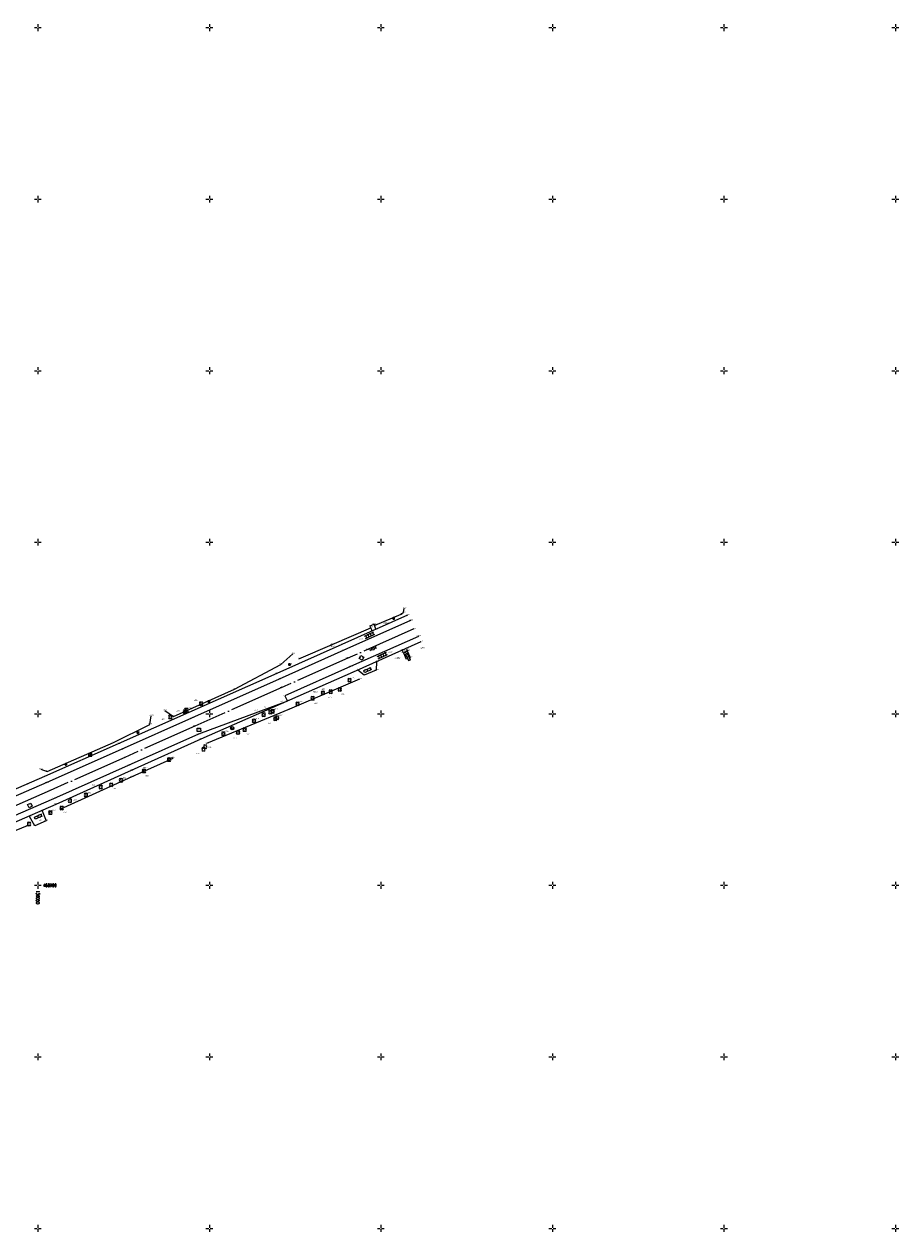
# Model space of a CAD drawing. Header units: metres. Extents: x 132947 to 136301, y 465956 to 467151.
# Tile 28 of 28: x 136046 to 136301, y 466799 to 467151. Entities that reach past the tile are written whole.
import ezdxf
from ezdxf.enums import TextEntityAlignment as Align

# ---------------------------------------------------------------- set-up
doc = ezdxf.new("R2010")
doc.units = ezdxf.units.M
doc.linetypes.add('ASWEG', pattern=[18, 16, -1, 0, -1])
doc.layers.get('0').update_dxf_attribs({"color": 8})
for name, color, linetype, lineweight in [('B-WE-GR-BOOM-T18', 253, 'Continuous', 18), ('B-WE-GR-GRAS-T18', 253, 'Continuous', 18), ('B-WE-GW-HOOGTE-T18', 253, 'Continuous', 18), ('B-WE-IE-TERREINAFSCHEIDING_NATUURLIJK_HAAG-G', 60, 'IE-TERREINAFSCHEIDING-NATUURLIJK-HAAG', 18), ('B-WE-KL-ET_LS_OV_LICHTMAST-S', 190, 'Continuous', 25), ('Q03_Asweg', 8, 'ASWEG', 18), ('Q26_Boom', 8, 'Continuous', 18), ('Q28_Rioolput_gem', 8, 'Continuous', 18), ('Q30_Verkeersbord', 8, 'Continuous', 18), ('Q3315_Schakelkast', 8, 'Continuous', 18), ('S01_Asfalt', 8, 'Continuous', 18), ('S02_Klinkers', 8, 'Continuous', 18), ('S03_Tegels', 8, 'Continuous', 18), ('S100_Ruitkruis', 8, 'Continuous', 18), ('S60_Zand_grind', 8, 'Continuous', 18), ('V011_Kant_asfalt', 8, 'Continuous', 18), ('V02_Kant_klinkers', 8, 'Continuous', 18), ('V03_Kant_tegels', 8, 'Continuous', 18), ('V05_Kant_grindpuin', 8, 'Continuous', 18), ('W01_Kant_sloot', 8, 'Continuous', 18)]:
    doc.layers.add(name, color=color, linetype=linetype, lineweight=lineweight)
doc.styles.add('NLCS-ISO-M200-T18_CURSIEF', font='NLCS-ISO.ttf', dxfattribs={"oblique": 15, "height": 0.36})
doc.styles.add('Romans', font='romans.shx', dxfattribs={"width": 0.7, "height": 0.9})
doc.styles.get("Standard").update_dxf_attribs({"font": 'romand.shx'})
doc.linetypes.add('IE-TERREINAFSCHEIDING-NATUURLIJK-HAAG', pattern='A,7,-1.5,[67,NLCS.SHX,S=0.75,R=45,X=0,Y=0],-1.5', length=10)

# ---------------------------------------------------------------- blocks, each defined once
blk = doc.blocks.new('boom')
for centre, start, end in [((-0.499999, 0.499999), 0, 270), ((-0.499999, -0.499999), 90, 0), ((0.499999, 0.499999), 270, 180), ((0.499999, -0.499999), 180, 90)]:
    blk.add_arc(centre, 0.499999, start, end)
blk = doc.blocks.new('rioolput')
for points in [[(-1, -1), (-1, 1)], [(-1, 1), (1, 1)], [(1, 1), (1, -1)], [(1, -1), (-1, -1)]]:
    blk.add_lwpolyline(points)
blk = doc.blocks.new('aandbord')
blk.add_lwpolyline([(0.707, 0.707), (0, -1), (-0.707, 0.707)])
blk.add_circle((0, 0), 1)
blk = doc.blocks.new('klinkers2')
for p, q in [((0.01, 1.15), (0.31, 1.15)), ((0.31, -2.3), (0.31, 2.3)), ((0.31, 2.1), (1.51, 2.1)), ((0.31, 0), (1.51, 0)), ((1.51, -2.3), (1.51, 2.3)), ((1.51, 1.05), (1.81, 1.05)), ((0.01, -1.15), (0.31, -1.15)), ((0.31, -2.1), (1.51, -2.1)), ((1.51, -1.05), (1.81, -1.05))]:
    blk.add_line(p, q)
blk = doc.blocks.new('ZANDGR2')
for points in [[(0.28, 1.8), (0.08, 1.8)], [(1.09, 1.1), (0.89, 1.1)], [(0.43, -0.34), (0.23, -0.34)], [(0.54, -2.02), (0.34, -2.02)], [(1.14, -1.04), (0.94, -1.04)]]:
    blk.add_lwpolyline(points)
blk = doc.blocks.new('asfalt2')
for p, q in [((1.18, 2.05), (0, 0)), ((1.18, -2.05), (0, 0)), ((1.4, 0), (0.21, -2.05)), ((1.4, 0), (0.22, 2.05))]:
    blk.add_line(p, q)
blk = doc.blocks.new('TEGELS2')
for points in [[(2, 2.25), (0, 2.25)], [(0, 0.75), (2, 0.75)], [(0.25, 3), (0.25, -3)], [(1.75, 3), (1.75, -3)], [(0, -0.75), (2, -0.75)], [(0, -2.25), (2, -2.25)]]:
    blk.add_lwpolyline(points)
blk = doc.blocks.new('schakelkst')
for points in [[(1, 0.75), (-1, 0.75)], [(-1, 0.75), (-1, -0.75)], [(1, -0.75), (1, 0.75)], [(-1, -0.75), (1, -0.75)]]:
    blk.add_lwpolyline(points)
at = {"width": 0.666667}
blk.add_text('S', height=1, dxfattribs=at).set_placement((-0.302789, -0.426035))
blk = doc.blocks.new('ruitkruis')
for p, q in [((-2, 0), (-0.4, 0)), ((0, 2), (0, 0.4)), ((0.4, 0), (2, 0)), ((0, -0.4), (0, -2))]:
    blk.add_line(p, q)
blk = doc.blocks.new('SKL-ET_OV_LICHTMAST-SO')
at = {"color": 0, "linetype": 'ByBlock', "lineweight": 18}
for points in [[(-1.2, 0), (-2, 0)], [(-1.4, 1.4), (-0.9, 0.9)], [(0, 2), (0, 1.2)], [(0.9, 0.9), (1.4, 1.4)], [(2, 0), (1.2, 0)], [(-1.4, -1.4), (-0.9, -0.9)], [(0, -1.2), (0, -2)], [(0.9, -0.9), (1.4, -1.4)]]:
    blk.add_lwpolyline(points, dxfattribs=at)
blk.add_circle((0, 0), 1, dxfattribs=at)

msp = doc.modelspace()

# ---------------------------------------------------------------- linework, layer by layer
at = {"layer": 'B-WE-IE-TERREINAFSCHEIDING_NATUURLIJK_HAAG-G'}
for points in [[(136148.35, 466975.81), (136155.92, 466979.02), (136156.58, 466979.59), (136156.74, 466980.66)], [(136126.09, 466966.02), (136135.75, 466970.15), (136147.09, 466975.09)]]:
    msp.add_lwpolyline(points, dxfattribs=at)
at = {"layer": 'Q03_Asweg'}
msp.add_polyline3d([(136159.63, 466974.76, 0.04), (136140.32, 466966.17, 0.05), (136121.09, 466957.62, 0.04), (136095.71, 466946.39, 0.03), (136075.31, 466937.28, 0.01), (136053.63, 466927.65, 0.01), (136027.77, 466916.4, -0.01)], dxfattribs=at)
at = {"layer": 'S60_Zand_grind'}
msp.add_polyline3d([(136157.76, 466978.74, -0.1), (136138.59, 466970.21, -0.1), (136119.63, 466961.77, -0.08), (136093.97, 466950.34, -0.07), (136073.43, 466941.23, -0.13), (136051.93, 466931.75, -0.11), (136026.16, 466920.57, -0.14)], dxfattribs=at)
at = {"layer": 'V011_Kant_asfalt'}
for points in [[(136158.6, 466977.16, -0.02), (136139.21, 466968.51, -0.04), (136120.35, 466960.07, -0.01), (136094.8, 466948.73, -0.05), (136074.29, 466939.57, -0.05), (136052.61, 466929.94, -0.05), (136026.83, 466918.84, -0.08)], [(136160.93, 466972.57, -0.02), (136141.12, 466963.75, 0), (136121.96, 466955.24, 0), (136122.8, 466953.72, -0.07), (136096.83, 466944.02, -0.03), (136076.35, 466934.92, -0.02), (136054.56, 466925.22, -0.04), (136028.54, 466913.97, -0.04)]]:
    msp.add_polyline3d(points, dxfattribs=at)
at = {"layer": 'V02_Kant_klinkers'}
for points in [[(136148.53, 466974.64, -0.09), (136148.02, 466976.07, -0.17), (136146.82, 466975.52, -0.16), (136147.41, 466974.2, -0.09)], [(136157.42, 466968.96, -0.13), (136157.72, 466968.3, -0.16), (136156.59, 466967.8, -0.15), (136156.23, 466968.5, -0.12)], [(136148.73, 466965.11, -0.1), (136148.66, 466962.67, -0.21), (136145.16, 466961.21, -0.31), (136143.24, 466962.74, -0.1)], [(136051.22, 466921.67, -0.13), (136052.37, 466918.76, -0.31), (136049.16, 466917.31, -0.37), (136047.55, 466920.05, -0.12)]]:
    msp.add_polyline3d(points, dxfattribs=at)
at = {"layer": 'V03_Kant_tegels'}
msp.add_polyline3d([(136161.68, 466970.95, -0.11), (136141.93, 466962.12, -0.11), (136097.54, 466942.56, -0.1), (136077.22, 466933.46, -0.13), (136055.25, 466923.6, -0.16), (136029.27, 466912.32, -0.15)], dxfattribs=at)
at = {"layer": 'V05_Kant_grindpuin'}
msp.add_polyline3d([(136158.63, 466966.33, -0.18), (136157.77, 466968.29, -0.16), (136156.56, 466967.73, -0.16), (136157.32, 466965.92, -0.21)], dxfattribs=at)
at = {"layer": 'W01_Kant_sloot'}
for points in [[(136086.97, 466950.94, -0.23), (136089.56, 466949.24, -0.21), (136107.28, 466957.17, -0.29), (136120.85, 466964.4, -0.25), (136124.31, 466967.47, -0.66)], [(136143.79, 466960.1, -0.45), (136123.37, 466951.35, -0.41), (136099.18, 466941.31, -0.4)], [(136050.84, 466933.81, -0.46), (136052.68, 466933.17, -0.22), (136072.04, 466941.64, -0.26), (136082.63, 466946.92, -0.28), (136083.01, 466949.36, -0.23)], [(136089.31, 466937, -0.25), (136077.44, 466931.58, -0.32), (136056.37, 466922.12, -0.41)], [(136046.83, 466917.35, -0.46), (136029.97, 466910.45, -0.35), (136012.72, 466902.96, -0.22), (135999.95, 466896.97, -0.48)]]:
    msp.add_polyline3d(points, dxfattribs=at)

# ---------------------------------------------------------------- block references
at = {"layer": 'B-WE-KL-ET_LS_OV_LICHTMAST-S', "xscale": 0.2, "yscale": 0.2, "zscale": 0.2}
for p in [(136153.64, 466977.82, -0.11), (136123.39, 466964.33, -0.18), (136099.78, 466953.59, -0.22), (136079.17, 466944.5, -0.1), (136058.11, 466935.26, -0.12)]:
    msp.add_blockref('SKL-ET_OV_LICHTMAST-SO', p, dxfattribs=at)
at = {"layer": 'Q26_Boom', "xscale": 0.5, "yscale": 0.5, "zscale": 0.5}
for p in [(136140.85, 466959.79, -0.18), (136133.09, 466956.1, -0.2), (136135.39, 466956.44, -0.19), (136138.01, 466957.08, -0.29), (136097.58, 466952.91, -0.23), (136125.72, 466952.9, -0.12), (136130.11, 466954.52, -0.24), (136088.62, 466949.08, -0.07), (136092.87, 466950.6, -0.12), (136093.28, 466951.07, -0.17), (136115.82, 466949.73, 0.16), (136117.77, 466950.52, 0.1), (136118.47, 466950.69, 0.05), (136119.77, 466948.84, -0.55), (136110.28, 466945.4, -0.79), (136113.01, 466947.94, -0.21), (136119.21, 466948.55, -0.55), (136104.07, 466944.18, -0.07), (136108.35, 466944.54, -0.64), (136098.29, 466939.67, -0.48), (136098.77, 466940.41, -0.38), (136088.25, 466936.64, -0.11), (136080.93, 466933.35, -0.1), (136068.33, 466928.66, -0.03), (136071.37, 466929.28, -0.12), (136074.22, 466930.6, -0.17), (136059.34, 466924.65, -0.05), (136064.01, 466926.32, -0.14), (136053.63, 466921.21, -0.12), (136056.97, 466922.52, -0.37), (136047.45, 466917.87, -0.32)]:
    msp.add_blockref('boom', p, dxfattribs=at)
at = {"layer": 'Q28_Rioolput_gem'}
for p, xscale, yscale, zscale, rotation in [((136144.39, 466966.28, 0.04), 0.5, 0.5, 0.5, 241.363572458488), ((136096.94, 466945.31, 0.02), 0.5, 0.5, 0.5, 2.719460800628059), ((136047.68, 466923.29, 0), 0.4999999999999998, 0.4999999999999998, 0.4999999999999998, 24.0940654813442)]:
    msp.add_blockref('rioolput', p, dxfattribs=dict(at, xscale=xscale, yscale=yscale, zscale=zscale, rotation=rotation))
at = {"layer": 'Q30_Verkeersbord', "xscale": 0.5, "yscale": 0.5, "zscale": 0.5}
msp.add_blockref('aandbord', (136106.66, 466945.78, -0.12), dxfattribs=at)
at = {"layer": 'Q3315_Schakelkast', "xscale": 0.5, "yscale": 0.5, "zscale": 0.5}
msp.add_blockref('schakelkst', (136065.23, 466938.04, -0.19), dxfattribs=at)
at = {"layer": 'S01_Asfalt', "xscale": 0.4999999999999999, "yscale": 0.4999999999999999, "zscale": 0.4999999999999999, "rotation": 113.968954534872}
msp.add_blockref('asfalt2', (136147.82, 466968.63, 0.05), dxfattribs=at)
at = {"layer": 'S02_Klinkers'}
for p, xscale, yscale, zscale, rotation in [((136157.49, 466966.4, -0.14), 0.5, 0.5, 0.5, 24.54787234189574), ((136146.29, 466962.27, -0.12), 0.4999999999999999, 0.4999999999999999, 0.4999999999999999, 113.968954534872), ((136050.28, 466919.57, -0.24), 0.5, 0.5, 0.5, 114.094275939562)]:
    msp.add_blockref('klinkers2', p, dxfattribs=dict(at, xscale=xscale, yscale=yscale, zscale=zscale, rotation=rotation))
at = {"layer": 'S03_Tegels', "rotation": 113.968954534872}
for p, xscale, yscale, zscale in [((136146.92, 466972.44, -0.05), 0.4999999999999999, 0.4999999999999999, 0.4999999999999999), ((136150.61, 466966.55, -0.05), 0.4999999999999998, 0.4999999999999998, 0.4999999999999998)]:
    msp.add_blockref('TEGELS2', p, dxfattribs=dict(at, xscale=xscale, yscale=yscale, zscale=zscale))
at = {"layer": 'S100_Ruitkruis', "xscale": 0.5, "yscale": 0.5, "zscale": 0.5}
for p in [(136050, 467150), (136100, 467150), (136150, 467150), (136200, 467150), (136250, 467150), (136300, 467150), (136050, 467100), (136100, 467100), (136150, 467100), (136200, 467100), (136250, 467100), (136300, 467100), (136050, 467050), (136100, 467050), (136150, 467050), (136200, 467050), (136250, 467050), (136300, 467050), (136050, 467000), (136100, 467000), (136150, 467000), (136200, 467000), (136250, 467000), (136300, 467000), (136050, 466950), (136100, 466950), (136150, 466950), (136200, 466950), (136250, 466950), (136300, 466950), (136050, 466900), (136100, 466900), (136150, 466900), (136200, 466900), (136250, 466900), (136300, 466900), (136050, 466850), (136100, 466850), (136150, 466850), (136200, 466850), (136250, 466850), (136300, 466850), (136050, 466800), (136100, 466800), (136150, 466800), (136200, 466800), (136250, 466800), (136300, 466800)]:
    msp.add_blockref('ruitkruis', p, dxfattribs=at)
at = {"layer": 'S60_Zand_grind', "xscale": 0.4999999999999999, "yscale": 0.4999999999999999, "zscale": 0.4999999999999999, "rotation": 29.1149800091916}
msp.add_blockref('ZANDGR2', (136157.69, 466966.86, -0.19), dxfattribs=at)

# ---------------------------------------------------------------- texts
at = {"layer": 'B-WE-GR-BOOM-T18', "style": 'NLCS-ISO-M200-T18_CURSIEF', "oblique": 15}
for s, p in [('Ø30', (136141.35, 466960.29, -0.18)), ('Ø25', (136132.75, 466956.94, -0.2)), ('Ø25', (136095.65, 466953.74, -0.23)), ('Ø30', (136126.22, 466953.4, -0.12)), ('Ø30', (136130.53, 466952.89, -0.24)), ('Ø20', (136134.62, 466954.58, -0.19)), ('Ø20', (136138.44, 466955.52, -0.29)), ('Ø25', (136090.34, 466950.6, -0.12)), ('Ø20', (136093.78, 466951.57, -0.17)), ('Ø45', (136113.11, 466950.8, 0.16)), ('Ø25', (136115.83, 466951.76, 0.1)), ('Ø25', (136118.97, 466951.19, 0.05)), ('Ø25', (136120.27, 466949.34, -0.55)), ('Ø80', (136086.12, 466948.19, -0.07)), ('Ø20', (136113.51, 466948.44, -0.21)), ('Ø20', (136117.06, 466947, -0.55)), ('Ø30', (136104.57, 466944.68, -0.07)), ('Ø25', (136107.02, 466942.82, -0.64)), ('Ø20', (136110.78, 466943.88, -0.79)), ('Ø30', (136096.14, 466938.25, -0.48)), ('Ø30', (136099.6, 466940.02, -0.38)), ('Ø35', (136088.75, 466937.14, -0.11)), ('Ø35', (136081.35, 466931.8, -0.1)), ('Ø35', (136065.76, 466929.16, -0.03)), ('Ø20', (136071.87, 466928.04, -0.12)), ('Ø20', (136074.72, 466931.1, -0.17)), ('Ø25', (136060.31, 466924.66, -0.05)), ('Ø20', (136064.51, 466926.82, -0.14)), ('Ø30', (136054.13, 466921.71, -0.12)), ('Ø30', (136057.47, 466921.13, -0.37))]:
    msp.add_text(s, height=0.36, dxfattribs=at).set_placement(p)
at = {"layer": 'B-WE-GR-GRAS-T18', "style": 'NLCS-ISO-M200-T18_CURSIEF', "oblique": 15}
for p in [(136151.19, 466976.28, -0.13), (136135.41, 466969.6, -0.17), (136161.73, 466969.11, -0.13), (136154.54, 466966.07, -0.18), (136130.48, 466956.29, -0.13), (136080.9, 466934.17, -0.1)]:
    msp.add_text('gras', height=0.36, dxfattribs=at).set_placement(p)
at = {"layer": 'B-WE-GW-HOOGTE-T18', "style": 'NLCS-ISO-M200-T18_CURSIEF', "oblique": 15}
for s, p in [('-0.22', (136156.74, 466980.66)), ('-0.11', (136153.64, 466977.82)), ('-0.10', (136155.92, 466979.02)), ('-0.13', (136156.58, 466979.59)), ('-0.10', (136157.76, 466978.74)), ('-0.02', (136158.6, 466977.16)), ('-0.16', (136146.82, 466975.52)), ('-0.13', (136147.09, 466975.09)), ('-0.09', (136147.41, 466974.2)), ('-0.17', (136148.02, 466976.07)), ('-0.13', (136148.35, 466975.81)), ('-0.09', (136148.53, 466974.64)), ('-0.13', (136151.19, 466976.28)), ('+0.04', (136159.63, 466974.76)), ('-0.22', (136135.75, 466970.15)), ('-0.10', (136138.59, 466970.21)), ('-0.05', (136143.99, 466971.68)), ('-0.02', (136160.93, 466972.57)), ('-0.11', (136161.68, 466970.95)), ('-0.66', (136124.31, 466967.47)), ('-0.17', (136135.41, 466969.6)), ('-0.04', (136139.21, 466968.51)), ('+0.05', (136145.89, 466968.63)), ('-0.05', (136152.63, 466967.7)), ('-0.12', (136156.23, 466968.5)), ('-0.16', (136156.56, 466967.73)), ('-0.15', (136156.59, 466967.8)), ('-0.14', (136157.01, 466968.38)), ('-0.13', (136157.42, 466968.96)), ('-0.19', (136157.69, 466966.86)), ('-0.16', (136157.72, 466968.3)), ('-0.16', (136157.77, 466968.29)), ('-0.13', (136161.73, 466969.11)), ('-0.25', (136120.85, 466964.4)), ('-0.18', (136123.39, 466964.33)), ('-0.26', (136126.09, 466966.02)), ('+0.05', (136140.32, 466966.17)), ('+0.00', (136141.12, 466963.75)), ('+0.04', (136144.39, 466966.28)), ('-0.12', (136146.7, 466963.29)), ('-0.10', (136148.73, 466965.11)), ('-0.18', (136154.54, 466966.07)), ('-0.21', (136157.32, 466965.92)), ('-0.18', (136158.63, 466966.33)), ('-0.08', (136119.63, 466961.77)), ('-0.01', (136120.35, 466960.07)), ('-0.18', (136140.85, 466959.79)), ('-0.11', (136141.93, 466962.12)), ('-0.10', (136143.24, 466962.74)), ('-0.45', (136143.79, 466960.1)), ('-0.31', (136145.16, 466961.21)), ('-0.21', (136148.66, 466962.67)), ('-0.29', (136107.28, 466957.17)), ('+0.04', (136121.09, 466957.62)), ('-0.13', (136130.48, 466956.29)), ('-0.20', (136133.09, 466956.1)), ('-0.19', (136135.39, 466956.44)), ('-0.29', (136138.01, 466957.08)), ('-0.23', (136097.58, 466952.91)), ('-0.22', (136099.78, 466953.59)), ('-0.05', (136120.95, 466953.46)), ('0.00', (136121.96, 466955.24)), ('-0.07', (136122.8, 466953.72)), ('-0.12', (136125.72, 466952.9)), ('-0.24', (136130.11, 466954.52)), ('-0.23', (136083.01, 466949.36)), ('-0.23', (136086.97, 466950.94)), ('-0.07', (136088.62, 466949.08)), ('-0.21', (136089.56, 466949.24)), ('-0.12', (136092.87, 466950.6)), ('-0.17', (136093.28, 466951.07)), ('-0.07', (136093.97, 466950.34)), ('+0.16', (136115.82, 466949.73)), ('+0.10', (136117.77, 466950.52)), ('+0.05', (136118.47, 466950.69)), ('-0.55', (136119.77, 466948.84)), ('-0.41', (136123.37, 466951.35)), ('-0.28', (136082.63, 466946.92)), ('-0.05', (136094.8, 466948.73)), ('+0.03', (136095.71, 466946.39)), ('+0.02', (136096.94, 466945.31)), ('-0.12', (136106.66, 466945.78)), ('-0.79', (136110.28, 466945.4)), ('-0.21', (136113.01, 466947.94)), ('-0.55', (136119.21, 466948.55)), ('-0.10', (136079.17, 466944.5)), ('-0.03', (136096.83, 466944.02)), ('-0.10', (136097.54, 466942.56)), ('-0.07', (136104.07, 466944.18)), ('-0.64', (136108.35, 466944.54)), ('-0.26', (136072.04, 466941.64)), ('-0.13', (136073.43, 466941.23)), ('-0.05', (136074.29, 466939.57)), ('-0.48', (136098.29, 466939.67)), ('-0.38', (136098.77, 466940.41)), ('-0.40', (136099.18, 466941.31)), ('-0.12', (136058.11, 466935.26)), ('-0.19', (136065.23, 466938.04)), ('+0.01', (136075.31, 466937.28)), ('-0.02', (136076.35, 466934.92)), ('-0.11', (136088.25, 466936.64)), ('-0.25', (136089.31, 466937)), ('-0.46', (136050.84, 466933.81)), ('-0.11', (136051.93, 466931.75)), ('-0.22', (136052.68, 466933.17)), ('-0.13', (136077.22, 466933.46)), ('-0.32', (136077.44, 466931.58)), ('-0.10', (136080.9, 466934.17)), ('-0.10', (136080.93, 466933.35)), ('-0.10', (136046.82, 466929.24)), ('-0.05', (136052.61, 466929.94)), ('+0.01', (136053.63, 466927.65)), ('-0.03', (136068.33, 466928.66)), ('-0.12', (136071.37, 466929.28)), ('-0.17', (136074.22, 466930.6)), ('-0.04', (136054.56, 466925.22)), ('-0.05', (136059.34, 466924.65)), ('-0.14', (136064.01, 466926.32)), ('0.00', (136047.68, 466923.29)), ('-0.13', (136051.22, 466921.67)), ('-0.12', (136053.63, 466921.21)), ('-0.16', (136055.25, 466923.6)), ('-0.41', (136056.37, 466922.12)), ('-0.37', (136056.97, 466922.52)), ('-0.46', (136046.83, 466917.35)), ('-0.32', (136047.45, 466917.87)), ('-0.12', (136047.55, 466920.05)), ('-0.37', (136049.16, 466917.31)), ('-0.24', (136050.59, 466918.88)), ('-0.31', (136052.37, 466918.76))]:
    msp.add_text(s, height=0.36, dxfattribs=at).set_placement(p, align=Align.CENTER)
at = {"layer": 'S100_Ruitkruis', "style": 'Romans', "width": 0.7}
msp.add_text('466900', height=0.9, dxfattribs=at).set_placement((136051.5, 466900), align=Align.MIDDLE_LEFT)
msp.add_text('136050', height=0.9, rotation=270, dxfattribs=at).set_placement((136050, 466898.5), align=Align.MIDDLE_LEFT)

doc.saveas('drawing.dxf')
